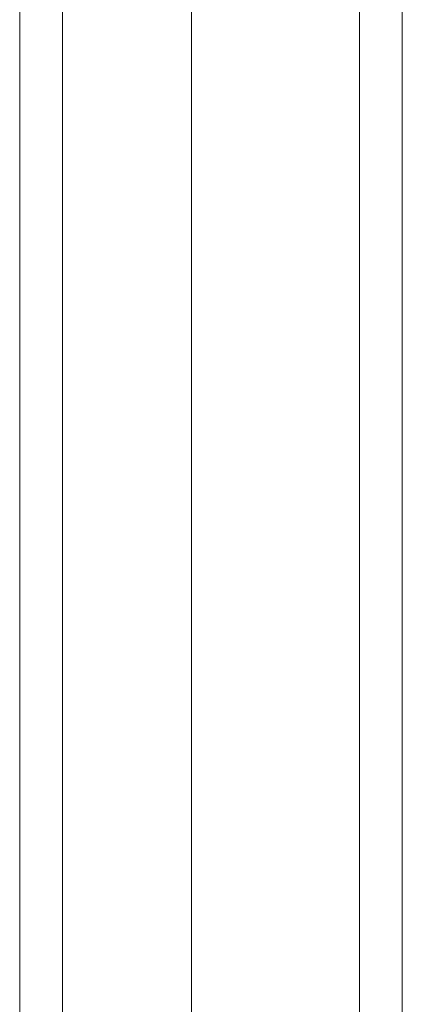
# Model space of a CAD drawing. Header units: inches. Extents: x 4 to 472, y 10 to 298.
# Tile 40 of 50: x 426.17 to 427.27, y 147.24 to 150.07. Entities that reach past the tile are written whole.
import ezdxf

# ---------------------------------------------------------------- set-up
doc = ezdxf.new("R2010")
doc.units = ezdxf.units.IN
doc.header["$LTSCALE"] = 28
doc.header["$MEASUREMENT"] = 0
doc.layers.add('Visible (ANSI)', color=7, linetype='Continuous', lineweight=5)
doc.layers.add('Visible Narrow (ANSI)', color=7, linetype='Continuous', lineweight=5)

msp = doc.modelspace()

# ---------------------------------------------------------------- linework, layer by layer
at = {"layer": 'Visible (ANSI)'}
msp.add_line((426.6617, 166.434), (426.6617, 130.7146), dxfattribs=at)
at = {"layer": 'Visible Narrow (ANSI)'}
for p, q in [((426.1667, 130.5124), (426.1667, 166.2086)), ((426.2904, 166.2202), (426.2904, 130.5008)), ((427.1449, 130.8444), (427.1449, 165.9683)), ((427.2686, 165.9683), (427.2686, 130.8444))]:
    msp.add_line(p, q, dxfattribs=at)

doc.saveas('drawing.dxf')
